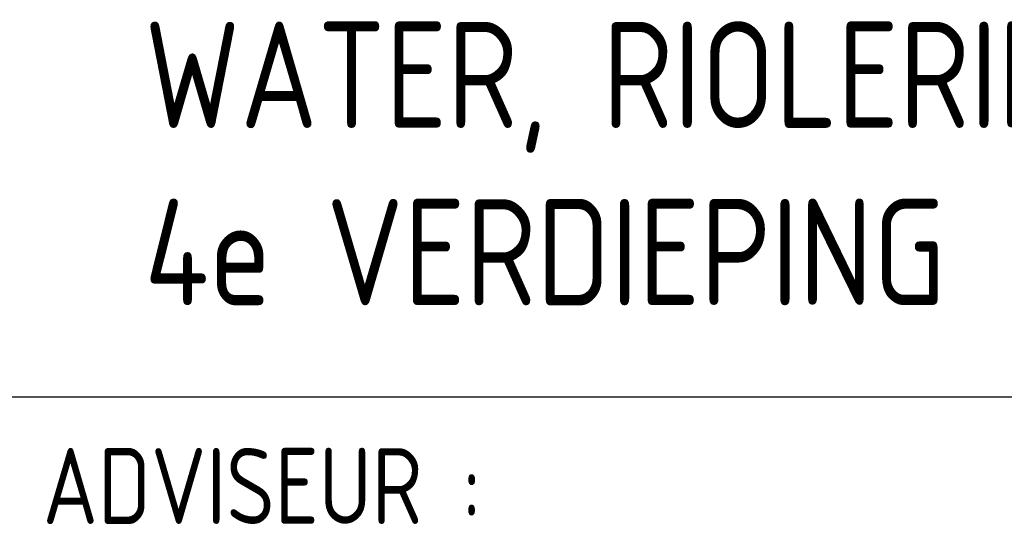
# Model space of a CAD drawing. Extents: x -257677 to 221252, y -185516 to 120782.
# Tile 61 of 171: x 44658 to 46277, y -183974 to -183143. Entities that reach past the tile are written whole.
import ezdxf

# ---------------------------------------------------------------- set-up
doc = ezdxf.new("R2010")
doc.units = 0
doc.header["$LTSCALE"] = 50
doc.layers.get('0').update_dxf_attribs({"linetype": 'CONTINUOUS'})
doc.layers.add('KADER', color=7, linetype='CONTINUOUS')
doc.styles.add('ISO25', font='ISO', dxfattribs={"width": 0.9})
doc.styles.add('ISO35', font='ISO', dxfattribs={"width": 0.9})

# ---------------------------------------------------------------- blocks, each defined once
blk = doc.blocks.new('SNARF')
at = {"color": 2, "linetype": 'Continuous', "style": 'ISO25', "width": 0.9}
blk.add_text('ADVISEUR :', height=250, dxfattribs=at).set_placement((-10640.9, 2084))

msp = doc.modelspace()

# ---------------------------------------------------------------- linework, layer by layer
at = {"layer": 'KADER', "color": 4}
msp.add_line((44525.24017, -183763.09919), (50024.36273, -183763.09919), dxfattribs=at)

# ---------------------------------------------------------------- block references
at = {"layer": 'KADER', "linetype": 'Continuous', "xscale": 0.5, "yscale": 0.5, "zscale": 0.5}
msp.add_blockref('SNARF', (50016.42269, -185014.09714), dxfattribs=at)

# ---------------------------------------------------------------- texts
at = {"layer": 'KADER', "color": 3, "linetype": 'Continuous', "style": 'ISO35', "width": 0.9}
for s, p in [('WATER, RIOLERING, HWA EN DR. BRANDL.', (44863.05329, -183320.82129)), ('4e VERDIEPING', (44863.05329, -183612.48795))]:
    msp.add_text(s, height=175, dxfattribs=at).set_placement(p)

doc.saveas('drawing.dxf')
